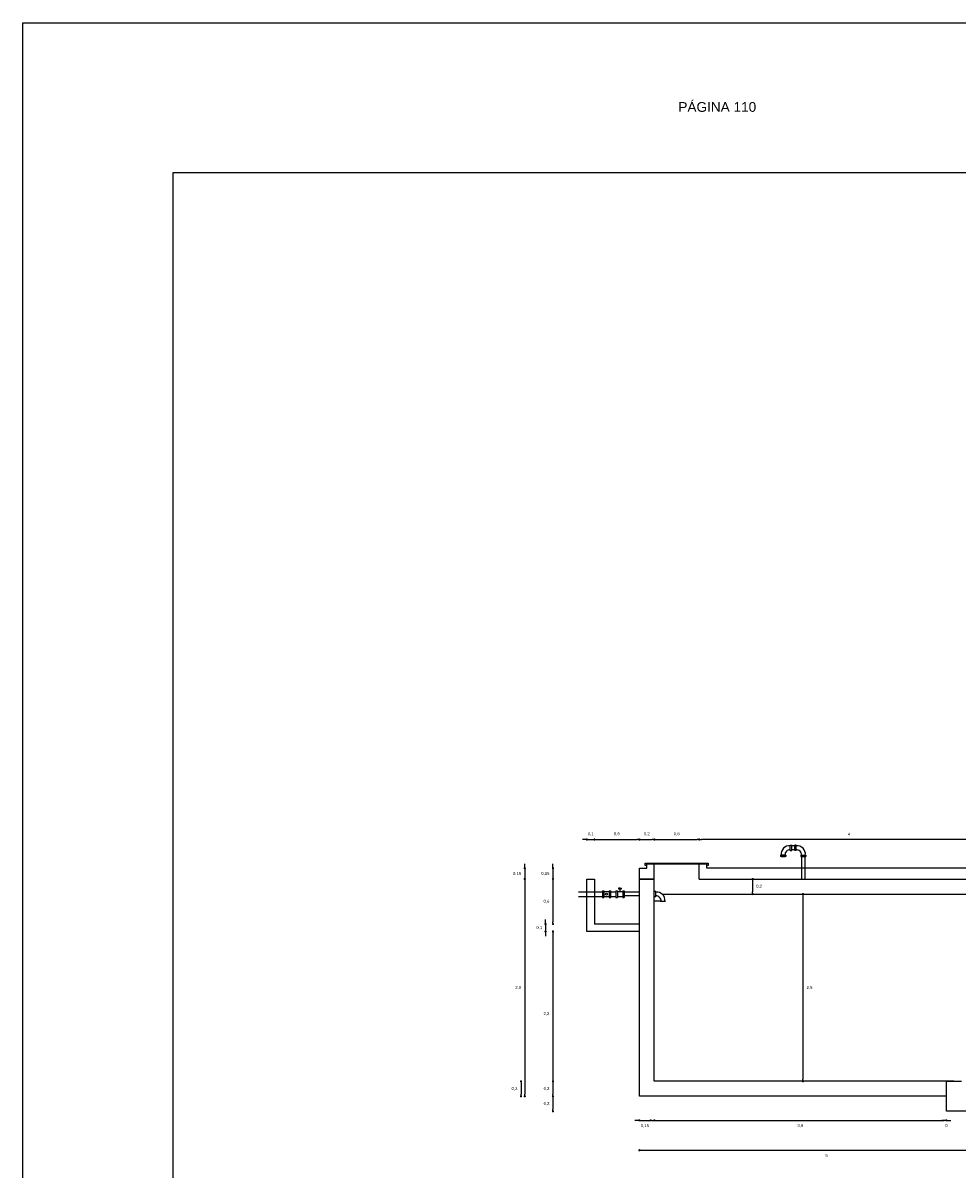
# Model space of a CAD drawing. Header units: metres. Extents: x 1704 to 4131, y 3282 to 4241.
# Tile 8 of 78: x 1878 to 1891, y 4223 to 4239. Entities that reach past the tile are written whole.
import ezdxf

# ---------------------------------------------------------------- set-up
doc = ezdxf.new("R2010")
doc.units = ezdxf.units.M
doc.layers.add('Cotas', color=7, linetype='Continuous')
doc.layers.add('Dibujo', color=7, linetype='Continuous')
doc.styles.get("Standard").update_dxf_attribs({"font": 'arial.ttf'})
doc.dimstyles.new('Vero', dxfattribs={"dimtxt": 0.04, "dimasz": 0.03, "dimexe": 1.25, "dimexo": 0.625, "dimgap": 0.05, "dimtad": 2, "dimtih": 1, "dimtoh": 1, "dimtxsty": 'Standard', "dimblk": 'DOT', "dimcen": 0, "dimse1": 1, "dimse2": 1, "dimadec": 0, "dimazin": 0, "dimtfac": 1, "dimtix": 1, "dimtmove": 0, "dimatfit": 2, "dimfxl": 1, "dimarcsym": 2})

# ---------------------------------------------------------------- blocks, each defined once
blk = doc.blocks.new('_Dot')
at = {"color": 0, "linetype": 'ByBlock', "lineweight": -2}
blk.add_line((-0.5, 0), (-1, 0), dxfattribs=at)
at = {"color": 0, "linetype": 'ByBlock', "const_width": 0.5}
blk.add_lwpolyline([(-0.25, 0, 1), (0.25, 0, 1)], format="xyb", close=True, dxfattribs=at)
blk = doc.blocks.new('*D255')
at = {"layer": 'Cotas', "color": 0, "linetype": 'ByBlock', "lineweight": -2, "transparency": 16777216}
for p, q in [((1885.894, 4227.897), (1885.864, 4227.897)), ((1885.924, 4227.897), (1886.024, 4227.897)), ((1886.054, 4227.897), (1886.084, 4227.897))]:
    blk.add_line(p, q, dxfattribs=at)
at = {"layer": 'Defpoints', "color": 0, "linetype": 'ByBlock', "transparency": 16777216}
for p in [(1886.024, 4227.897), (1885.924, 4227.369), (1886.024, 4227.369)]:
    blk.add_point(p, dxfattribs=at)
at = {"layer": 'Cotas', "color": 0, "linetype": 'ByBlock', "lineweight": -2, "transparency": 16777216, "xscale": 0.03, "yscale": 0.03, "zscale": 0.03}
blk.add_blockref('_Dot', (1885.924, 4227.897), dxfattribs=at)
at = {"layer": 'Cotas', "color": 0, "linetype": 'ByBlock', "lineweight": -2, "transparency": 16777216, "xscale": 0.03, "yscale": 0.03, "zscale": 0.03, "rotation": 180}
blk.add_blockref('_Dot', (1886.024, 4227.897), dxfattribs=at)
at = {"layer": 'Cotas', "color": 0, "linetype": 'ByBlock', "transparency": 16777216, "insert": (1885.974, 4227.971), "char_height": 0.04, "attachment_point": 5}
blk.add_mtext('0,1', dxfattribs=at)
blk = doc.blocks.new('*D256')
at = {"layer": 'Cotas', "color": 0, "linetype": 'ByBlock', "lineweight": -2, "transparency": 16777216}
blk.add_line((1886.054, 4227.897), (1886.594, 4227.897), dxfattribs=at)
at = {"layer": 'Defpoints', "color": 0, "linetype": 'ByBlock', "transparency": 16777216}
for p in [(1886.624, 4227.897), (1886.024, 4226.769), (1886.624, 4226.769)]:
    blk.add_point(p, dxfattribs=at)
at = {"layer": 'Cotas', "color": 0, "linetype": 'ByBlock', "lineweight": -2, "transparency": 16777216, "xscale": 0.03, "yscale": 0.03, "zscale": 0.03, "rotation": 180}
blk.add_blockref('_Dot', (1886.024, 4227.897), dxfattribs=at)
at = {"layer": 'Cotas', "color": 0, "linetype": 'ByBlock', "lineweight": -2, "transparency": 16777216, "xscale": 0.03, "yscale": 0.03, "zscale": 0.03}
blk.add_blockref('_Dot', (1886.624, 4227.897), dxfattribs=at)
at = {"layer": 'Cotas', "color": 0, "linetype": 'ByBlock', "transparency": 16777216, "insert": (1886.324, 4227.971), "char_height": 0.04, "attachment_point": 5}
blk.add_mtext('0,6', dxfattribs=at)
blk = doc.blocks.new('*D257')
at = {"layer": 'Cotas', "color": 0, "linetype": 'ByBlock', "lineweight": -2, "transparency": 16777216}
blk.add_line((1886.654, 4227.897), (1886.794, 4227.897), dxfattribs=at)
at = {"layer": 'Defpoints', "color": 0, "linetype": 'ByBlock', "transparency": 16777216}
for p in [(1886.824, 4227.897), (1886.624, 4227.369), (1886.824, 4227.369)]:
    blk.add_point(p, dxfattribs=at)
at = {"layer": 'Cotas', "color": 0, "linetype": 'ByBlock', "lineweight": -2, "transparency": 16777216, "xscale": 0.03, "yscale": 0.03, "zscale": 0.03, "rotation": 180}
blk.add_blockref('_Dot', (1886.624, 4227.897), dxfattribs=at)
at = {"layer": 'Cotas', "color": 0, "linetype": 'ByBlock', "lineweight": -2, "transparency": 16777216, "xscale": 0.03, "yscale": 0.03, "zscale": 0.03}
blk.add_blockref('_Dot', (1886.824, 4227.897), dxfattribs=at)
at = {"layer": 'Cotas', "color": 0, "linetype": 'ByBlock', "transparency": 16777216, "insert": (1886.724, 4227.971), "char_height": 0.04, "attachment_point": 5}
blk.add_mtext('0,2', dxfattribs=at)
blk = doc.blocks.new('*D258')
at = {"layer": 'Cotas', "color": 0, "linetype": 'ByBlock', "lineweight": -2, "transparency": 16777216}
blk.add_line((1886.854, 4227.897), (1887.394, 4227.897), dxfattribs=at)
at = {"layer": 'Defpoints', "color": 0, "linetype": 'ByBlock', "transparency": 16777216}
for p in [(1887.424, 4227.897), (1886.824, 4227.369), (1887.424, 4227.369)]:
    blk.add_point(p, dxfattribs=at)
at = {"layer": 'Cotas', "color": 0, "linetype": 'ByBlock', "lineweight": -2, "transparency": 16777216, "xscale": 0.03, "yscale": 0.03, "zscale": 0.03, "rotation": 180}
blk.add_blockref('_Dot', (1886.824, 4227.897), dxfattribs=at)
at = {"layer": 'Cotas', "color": 0, "linetype": 'ByBlock', "lineweight": -2, "transparency": 16777216, "xscale": 0.03, "yscale": 0.03, "zscale": 0.03}
blk.add_blockref('_Dot', (1887.424, 4227.897), dxfattribs=at)
at = {"layer": 'Cotas', "color": 0, "linetype": 'ByBlock', "transparency": 16777216, "insert": (1887.124, 4227.971), "char_height": 0.04, "attachment_point": 5}
blk.add_mtext('0,6', dxfattribs=at)
blk = doc.blocks.new('*D259')
at = {"layer": 'Cotas', "color": 0, "linetype": 'ByBlock', "lineweight": -2, "transparency": 16777216}
blk.add_line((1891.394, 4227.897), (1887.454, 4227.897), dxfattribs=at)
at = {"layer": 'Defpoints', "color": 0, "linetype": 'ByBlock', "transparency": 16777216}
for p in [(1887.424, 4227.897), (1887.424, 4227.369), (1891.424, 4227.169)]:
    blk.add_point(p, dxfattribs=at)
at = {"layer": 'Cotas', "color": 0, "linetype": 'ByBlock', "lineweight": -2, "transparency": 16777216, "xscale": 0.03, "yscale": 0.03, "zscale": 0.03, "rotation": 180}
blk.add_blockref('_Dot', (1887.424, 4227.897), dxfattribs=at)
at = {"layer": 'Cotas', "color": 0, "linetype": 'ByBlock', "lineweight": -2, "transparency": 16777216, "xscale": 0.03, "yscale": 0.03, "zscale": 0.03}
blk.add_blockref('_Dot', (1891.424, 4227.897), dxfattribs=at)
at = {"layer": 'Cotas', "color": 0, "linetype": 'ByBlock', "transparency": 16777216, "insert": (1889.424, 4227.967), "char_height": 0.04, "attachment_point": 5}
blk.add_mtext('4', dxfattribs=at)
blk = doc.blocks.new('*D264')
at = {"layer": 'Cotas', "color": 0, "linetype": 'ByBlock', "lineweight": -2, "transparency": 16777216}
blk.add_line((1888.136, 4227.339), (1888.136, 4227.199), dxfattribs=at)
at = {"layer": 'Defpoints', "color": 0, "linetype": 'ByBlock', "transparency": 16777216}
for p in [(1887.424, 4227.369), (1886.928, 4227.169), (1888.136, 4227.169)]:
    blk.add_point(p, dxfattribs=at)
at = {"layer": 'Cotas', "color": 0, "linetype": 'ByBlock', "lineweight": -2, "transparency": 16777216, "xscale": 0.03, "yscale": 0.03, "zscale": 0.03}
for p, rotation in [((1888.136, 4227.369), 90), ((1888.136, 4227.169), 270)]:
    blk.add_blockref('_Dot', p, dxfattribs=dict(at, rotation=rotation))
at = {"layer": 'Cotas', "color": 0, "linetype": 'ByBlock', "transparency": 16777216, "insert": (1888.222, 4227.269), "char_height": 0.04, "attachment_point": 5}
blk.add_mtext('0,2', dxfattribs=at)
blk = doc.blocks.new('*D265')
at = {"layer": 'Cotas', "color": 0, "linetype": 'ByBlock', "lineweight": -2, "transparency": 16777216}
blk.add_line((1888.809, 4227.139), (1888.809, 4224.699), dxfattribs=at)
at = {"layer": 'Defpoints', "color": 0, "linetype": 'ByBlock', "transparency": 16777216}
for p in [(1888.143, 4227.169), (1888.809, 4224.669), (1888.824, 4224.669)]:
    blk.add_point(p, dxfattribs=at)
at = {"layer": 'Cotas', "color": 0, "linetype": 'ByBlock', "lineweight": -2, "transparency": 16777216, "xscale": 0.03, "yscale": 0.03, "zscale": 0.03}
for p, rotation in [((1888.809, 4227.169), 90), ((1888.809, 4224.669), 270)]:
    blk.add_blockref('_Dot', p, dxfattribs=dict(at, rotation=rotation))
at = {"layer": 'Cotas', "color": 0, "linetype": 'ByBlock', "transparency": 16777216, "insert": (1888.896, 4225.919), "char_height": 0.04, "attachment_point": 5}
blk.add_mtext('2,5', dxfattribs=at)
blk = doc.blocks.new('*D266')
at = {"layer": 'Cotas', "color": 0, "linetype": 'ByBlock', "lineweight": -2, "transparency": 16777216}
for p, q in [((1885.471, 4227.544), (1885.471, 4227.574)), ((1885.471, 4227.514), (1885.471, 4227.369)), ((1885.471, 4227.339), (1885.471, 4227.309))]:
    blk.add_line(p, q, dxfattribs=at)
at = {"layer": 'Defpoints', "color": 0, "linetype": 'ByBlock', "transparency": 16777216}
for p in [(1886.624, 4227.514), (1885.471, 4227.369), (1886.624, 4227.369)]:
    blk.add_point(p, dxfattribs=at)
at = {"layer": 'Cotas', "color": 0, "linetype": 'ByBlock', "lineweight": -2, "transparency": 16777216, "xscale": 0.03, "yscale": 0.03, "zscale": 0.03}
for p, rotation in [((1885.471, 4227.514), 270), ((1885.471, 4227.369), 90)]:
    blk.add_blockref('_Dot', p, dxfattribs=dict(at, rotation=rotation))
at = {"layer": 'Cotas', "color": 0, "linetype": 'ByBlock', "transparency": 16777216, "insert": (1885.369, 4227.441), "char_height": 0.04, "attachment_point": 5}
blk.add_mtext('0,15', dxfattribs=at)
blk = doc.blocks.new('*D267')
at = {"layer": 'Cotas', "color": 0, "linetype": 'ByBlock', "lineweight": -2, "transparency": 16777216}
blk.add_line((1885.471, 4227.339), (1885.471, 4226.799), dxfattribs=at)
at = {"layer": 'Defpoints', "color": 0, "linetype": 'ByBlock', "transparency": 16777216}
for p in [(1886.024, 4227.369), (1885.471, 4226.769), (1886.024, 4226.769)]:
    blk.add_point(p, dxfattribs=at)
at = {"layer": 'Cotas', "color": 0, "linetype": 'ByBlock', "lineweight": -2, "transparency": 16777216, "xscale": 0.03, "yscale": 0.03, "zscale": 0.03}
for p, rotation in [((1885.471, 4227.369), 90), ((1885.471, 4226.769), 270)]:
    blk.add_blockref('_Dot', p, dxfattribs=dict(at, rotation=rotation))
at = {"layer": 'Cotas', "color": 0, "linetype": 'ByBlock', "transparency": 16777216, "insert": (1885.384, 4227.069), "char_height": 0.04, "attachment_point": 5}
blk.add_mtext('0,6', dxfattribs=at)
blk = doc.blocks.new('*D268')
at = {"layer": 'Cotas', "color": 0, "linetype": 'ByBlock', "lineweight": -2, "transparency": 16777216}
for p, q in [((1885.371, 4226.799), (1885.371, 4226.829)), ((1885.371, 4226.769), (1885.371, 4226.669)), ((1885.371, 4226.639), (1885.371, 4226.609))]:
    blk.add_line(p, q, dxfattribs=at)
at = {"layer": 'Defpoints', "color": 0, "linetype": 'ByBlock', "transparency": 16777216}
for p in [(1885.371, 4226.669), (1885.924, 4226.669), (1886.024, 4226.769)]:
    blk.add_point(p, dxfattribs=at)
at = {"layer": 'Cotas', "color": 0, "linetype": 'ByBlock', "lineweight": -2, "transparency": 16777216, "xscale": 0.03, "yscale": 0.03, "zscale": 0.03}
for p, rotation in [((1885.371, 4226.769), 270), ((1885.371, 4226.669), 90)]:
    blk.add_blockref('_Dot', p, dxfattribs=dict(at, rotation=rotation))
at = {"layer": 'Cotas', "color": 0, "linetype": 'ByBlock', "transparency": 16777216, "insert": (1885.288, 4226.719), "char_height": 0.04, "attachment_point": 5}
blk.add_mtext('0,1', dxfattribs=at)
blk = doc.blocks.new('*D269')
at = {"layer": 'Cotas', "color": 0, "linetype": 'ByBlock', "lineweight": -2, "transparency": 16777216}
blk.add_line((1885.471, 4226.639), (1885.471, 4224.499), dxfattribs=at)
at = {"layer": 'Defpoints', "color": 0, "linetype": 'ByBlock', "transparency": 16777216}
for p in [(1886.624, 4226.669), (1885.471, 4224.469), (1886.624, 4224.469)]:
    blk.add_point(p, dxfattribs=at)
at = {"layer": 'Cotas', "color": 0, "linetype": 'ByBlock', "lineweight": -2, "transparency": 16777216, "xscale": 0.03, "yscale": 0.03, "zscale": 0.03}
for p, rotation in [((1885.471, 4226.669), 90), ((1885.471, 4224.469), 270)]:
    blk.add_blockref('_Dot', p, dxfattribs=dict(at, rotation=rotation))
at = {"layer": 'Cotas', "color": 0, "linetype": 'ByBlock', "transparency": 16777216, "insert": (1885.384, 4225.569), "char_height": 0.04, "attachment_point": 5}
blk.add_mtext('2,2', dxfattribs=at)
blk = doc.blocks.new('*D270')
at = {"layer": 'Cotas', "color": 0, "linetype": 'ByBlock', "lineweight": -2, "transparency": 16777216}
blk.add_line((1885.471, 4224.639), (1885.471, 4224.499), dxfattribs=at)
at = {"layer": 'Defpoints', "color": 0, "linetype": 'ByBlock', "transparency": 16777216}
for p in [(1886.824, 4224.669), (1885.471, 4224.469), (1886.924, 4224.469)]:
    blk.add_point(p, dxfattribs=at)
at = {"layer": 'Cotas', "color": 0, "linetype": 'ByBlock', "lineweight": -2, "transparency": 16777216, "xscale": 0.03, "yscale": 0.03, "zscale": 0.03}
for p, rotation in [((1885.471, 4224.669), 90), ((1885.471, 4224.469), 270)]:
    blk.add_blockref('_Dot', p, dxfattribs=dict(at, rotation=rotation))
at = {"layer": 'Cotas', "color": 0, "linetype": 'ByBlock', "transparency": 16777216, "insert": (1885.385, 4224.569), "char_height": 0.04, "attachment_point": 5}
blk.add_mtext('0,2', dxfattribs=at)
blk = doc.blocks.new('*D271')
at = {"layer": 'Cotas', "color": 0, "linetype": 'ByBlock', "lineweight": -2, "transparency": 16777216}
for p, q in [((1886.594, 4224.148), (1886.564, 4224.148)), ((1886.624, 4224.148), (1886.774, 4224.148)), ((1886.804, 4224.148), (1886.834, 4224.148))]:
    blk.add_line(p, q, dxfattribs=at)
at = {"layer": 'Defpoints', "color": 0, "linetype": 'ByBlock', "transparency": 16777216}
for p in [(1886.624, 4224.469), (1886.774, 4224.469), (1886.774, 4224.148)]:
    blk.add_point(p, dxfattribs=at)
at = {"layer": 'Cotas', "color": 0, "linetype": 'ByBlock', "lineweight": -2, "transparency": 16777216, "xscale": 0.03, "yscale": 0.03, "zscale": 0.03}
blk.add_blockref('_Dot', (1886.624, 4224.148), dxfattribs=at)
at = {"layer": 'Cotas', "color": 0, "linetype": 'ByBlock', "lineweight": -2, "transparency": 16777216, "xscale": 0.03, "yscale": 0.03, "zscale": 0.03, "rotation": 180}
blk.add_blockref('_Dot', (1886.774, 4224.148), dxfattribs=at)
at = {"layer": 'Cotas', "color": 0, "linetype": 'ByBlock', "transparency": 16777216, "insert": (1886.699, 4224.074), "char_height": 0.04, "attachment_point": 5}
blk.add_mtext('0,15', dxfattribs=at)
blk = doc.blocks.new('*D272')
at = {"layer": 'Cotas', "color": 0, "linetype": 'ByBlock', "lineweight": -2, "transparency": 16777216}
blk.add_line((1886.854, 4224.148), (1890.694, 4224.148), dxfattribs=at)
at = {"layer": 'Defpoints', "color": 0, "linetype": 'ByBlock', "transparency": 16777216}
for p in [(1886.824, 4224.669), (1890.724, 4224.469), (1890.724, 4224.148)]:
    blk.add_point(p, dxfattribs=at)
at = {"layer": 'Cotas', "color": 0, "linetype": 'ByBlock', "lineweight": -2, "transparency": 16777216, "xscale": 0.03, "yscale": 0.03, "zscale": 0.03, "rotation": 180}
blk.add_blockref('_Dot', (1886.824, 4224.148), dxfattribs=at)
at = {"layer": 'Cotas', "color": 0, "linetype": 'ByBlock', "lineweight": -2, "transparency": 16777216, "xscale": 0.03, "yscale": 0.03, "zscale": 0.03}
blk.add_blockref('_Dot', (1890.724, 4224.148), dxfattribs=at)
at = {"layer": 'Cotas', "color": 0, "linetype": 'ByBlock', "transparency": 16777216, "insert": (1888.774, 4224.074), "char_height": 0.04, "attachment_point": 5}
blk.add_mtext('3,9', dxfattribs=at)
blk = doc.blocks.new('*D273')
at = {"layer": 'Cotas', "color": 0, "linetype": 'ByBlock', "lineweight": -2, "transparency": 16777216}
for p, q in [((1890.694, 4224.148), (1890.664, 4224.148)), ((1890.754, 4224.148), (1890.784, 4224.148))]:
    blk.add_line(p, q, dxfattribs=at)
at = {"layer": 'Defpoints', "color": 0, "linetype": 'ByBlock', "transparency": 16777216}
for p in [(1890.724, 4224.269), (1890.724, 4224.269), (1890.724, 4224.148)]:
    blk.add_point(p, dxfattribs=at)
at = {"layer": 'Cotas', "color": 0, "linetype": 'ByBlock', "lineweight": -2, "transparency": 16777216, "xscale": 0.03, "yscale": 0.03, "zscale": 0.03}
blk.add_blockref('_Dot', (1890.724, 4224.148), dxfattribs=at)
at = {"layer": 'Cotas', "color": 0, "linetype": 'ByBlock', "lineweight": -2, "transparency": 16777216, "xscale": 0.03, "yscale": 0.03, "zscale": 0.03, "rotation": 180}
blk.add_blockref('_Dot', (1890.724, 4224.148), dxfattribs=at)
at = {"layer": 'Cotas', "color": 0, "linetype": 'ByBlock', "transparency": 16777216, "insert": (1890.724, 4224.078), "char_height": 0.04, "attachment_point": 5}
blk.add_mtext('0', dxfattribs=at)
blk = doc.blocks.new('*D278')
at = {"layer": 'Cotas', "color": 0, "linetype": 'ByBlock', "lineweight": -2, "transparency": 16777216}
blk.add_line((1886.654, 4223.749), (1891.594, 4223.749), dxfattribs=at)
at = {"layer": 'Defpoints', "color": 0, "linetype": 'ByBlock', "transparency": 16777216}
for p in [(1886.624, 4224.469), (1891.624, 4224.269), (1891.624, 4223.749)]:
    blk.add_point(p, dxfattribs=at)
at = {"layer": 'Cotas', "color": 0, "linetype": 'ByBlock', "lineweight": -2, "transparency": 16777216, "xscale": 0.03, "yscale": 0.03, "zscale": 0.03, "rotation": 180}
blk.add_blockref('_Dot', (1886.624, 4223.749), dxfattribs=at)
at = {"layer": 'Cotas', "color": 0, "linetype": 'ByBlock', "lineweight": -2, "transparency": 16777216, "xscale": 0.03, "yscale": 0.03, "zscale": 0.03}
blk.add_blockref('_Dot', (1891.624, 4223.749), dxfattribs=at)
at = {"layer": 'Cotas', "color": 0, "linetype": 'ByBlock', "transparency": 16777216, "insert": (1889.124, 4223.679), "char_height": 0.04, "attachment_point": 5}
blk.add_mtext('5', dxfattribs=at)
blk = doc.blocks.new('*D280')
at = {"layer": 'Cotas', "color": 0, "linetype": 'ByBlock', "lineweight": -2, "transparency": 16777216}
for p, q in [((1885.094, 4227.544), (1885.094, 4227.574)), ((1885.094, 4227.514), (1885.094, 4227.369)), ((1885.094, 4227.339), (1885.094, 4227.309))]:
    blk.add_line(p, q, dxfattribs=at)
at = {"layer": 'Defpoints', "color": 0, "linetype": 'ByBlock', "transparency": 16777216}
for p in [(1886.624, 4227.514), (1885.094, 4227.369), (1886.624, 4227.369)]:
    blk.add_point(p, dxfattribs=at)
at = {"layer": 'Cotas', "color": 0, "linetype": 'ByBlock', "lineweight": -2, "transparency": 16777216, "xscale": 0.03, "yscale": 0.03, "zscale": 0.03}
for p, rotation in [((1885.094, 4227.514), 270), ((1885.094, 4227.369), 90)]:
    blk.add_blockref('_Dot', p, dxfattribs=dict(at, rotation=rotation))
at = {"layer": 'Cotas', "color": 0, "linetype": 'ByBlock', "transparency": 16777216, "insert": (1884.992, 4227.441), "char_height": 0.04, "attachment_point": 5}
blk.add_mtext('0,15', dxfattribs=at)
blk = doc.blocks.new('*D281')
at = {"layer": 'Cotas', "color": 0, "linetype": 'ByBlock', "lineweight": -2, "transparency": 16777216}
blk.add_line((1885.094, 4227.339), (1885.094, 4224.499), dxfattribs=at)
at = {"layer": 'Defpoints', "color": 0, "linetype": 'ByBlock', "transparency": 16777216}
for p in [(1886.624, 4227.369), (1885.094, 4224.469), (1886.624, 4224.469)]:
    blk.add_point(p, dxfattribs=at)
at = {"layer": 'Cotas', "color": 0, "linetype": 'ByBlock', "lineweight": -2, "transparency": 16777216, "xscale": 0.03, "yscale": 0.03, "zscale": 0.03}
for p, rotation in [((1885.094, 4227.369), 90), ((1885.094, 4224.469), 270)]:
    blk.add_blockref('_Dot', p, dxfattribs=dict(at, rotation=rotation))
at = {"layer": 'Cotas', "color": 0, "linetype": 'ByBlock', "transparency": 16777216, "insert": (1885.007, 4225.919), "char_height": 0.04, "attachment_point": 5}
blk.add_mtext('2,9', dxfattribs=at)
blk = doc.blocks.new('*D282')
at = {"layer": 'Cotas', "color": 0, "linetype": 'ByBlock', "lineweight": -2, "transparency": 16777216}
blk.add_line((1885.044, 4224.639), (1885.044, 4224.499), dxfattribs=at)
at = {"layer": 'Defpoints', "color": 0, "linetype": 'ByBlock', "transparency": 16777216}
for p in [(1886.824, 4224.669), (1885.044, 4224.469), (1886.774, 4224.469)]:
    blk.add_point(p, dxfattribs=at)
at = {"layer": 'Cotas', "color": 0, "linetype": 'ByBlock', "lineweight": -2, "transparency": 16777216, "xscale": 0.03, "yscale": 0.03, "zscale": 0.03}
for p, rotation in [((1885.044, 4224.669), 90), ((1885.044, 4224.469), 270)]:
    blk.add_blockref('_Dot', p, dxfattribs=dict(at, rotation=rotation))
at = {"layer": 'Cotas', "color": 0, "linetype": 'ByBlock', "transparency": 16777216, "insert": (1884.957, 4224.569), "char_height": 0.04, "attachment_point": 5}
blk.add_mtext('0,2', dxfattribs=at)
blk = doc.blocks.new('*D283')
at = {"layer": 'Cotas', "color": 0, "linetype": 'ByBlock', "lineweight": -2, "transparency": 16777216}
blk.add_line((1885.471, 4224.439), (1885.471, 4224.299), dxfattribs=at)
at = {"layer": 'Defpoints', "color": 0, "linetype": 'ByBlock', "transparency": 16777216}
for p in [(1890.724, 4224.469), (1885.471, 4224.269), (1890.724, 4224.269)]:
    blk.add_point(p, dxfattribs=at)
at = {"layer": 'Cotas', "color": 0, "linetype": 'ByBlock', "lineweight": -2, "transparency": 16777216, "xscale": 0.03, "yscale": 0.03, "zscale": 0.03}
for p, rotation in [((1885.471, 4224.469), 90), ((1885.471, 4224.269), 270)]:
    blk.add_blockref('_Dot', p, dxfattribs=dict(at, rotation=rotation))
at = {"layer": 'Cotas', "color": 0, "linetype": 'ByBlock', "transparency": 16777216, "insert": (1885.385, 4224.369), "char_height": 0.04, "attachment_point": 5}
blk.add_mtext('0,2', dxfattribs=at)

msp = doc.modelspace()

# ---------------------------------------------------------------- linework, layer by layer
at = {"layer": 'Cotas', "color": 0, "linetype": 'ByBlock'}
msp.add_line((1890.724, 4224.669), (1890.924, 4224.669), dxfattribs=at)
at = {"layer": 'Dibujo', "color": 0, "linetype": 'ByBlock'}
for p, q in [((1878.393, 4238.798), (1899.393, 4238.798)), ((1878.393, 4209.098), (1878.393, 4238.798)), ((1878.393, 4238.798), (1881.393, 4238.798)), ((1878.393, 4238.798), (1880.893, 4238.798)), ((1880.393, 4236.798), (1880.393, 4211.098)), ((1897.393, 4236.798), (1880.393, 4236.798)), ((1888.639, 4227.751), (1888.639, 4227.821)), ((1888.639, 4227.821), (1888.659, 4227.821)), ((1888.639, 4227.751), (1888.659, 4227.751)), ((1888.659, 4227.751), (1888.659, 4227.821)), ((1888.699, 4227.811), (1888.659, 4227.811)), ((1888.699, 4227.761), (1888.659, 4227.761)), ((1888.699, 4227.751), (1888.699, 4227.821)), ((1888.719, 4227.821), (1888.699, 4227.821)), ((1888.719, 4227.751), (1888.699, 4227.751)), ((1888.719, 4227.751), (1888.719, 4227.821)), ((1886.704, 4227.552), (1886.704, 4227.581)), ((1886.704, 4227.581), (1886.726, 4227.581)), ((1886.724, 4227.514), (1886.724, 4227.566)), ((1887.524, 4227.566), (1886.724, 4227.566)), ((1886.726, 4227.581), (1887.544, 4227.581)), ((1886.824, 4227.369), (1886.824, 4227.569)), ((1887.424, 4227.369), (1887.424, 4227.566)), ((1887.524, 4227.551), (1887.524, 4227.566)), ((1887.524, 4227.514), (1887.524, 4227.566)), ((1887.544, 4227.581), (1887.544, 4227.551)), ((1888.579, 4227.689), (1888.509, 4227.689)), ((1888.509, 4227.689), (1888.509, 4227.669)), ((1888.579, 4227.669), (1888.509, 4227.669)), ((1888.519, 4227.669), (1888.569, 4227.669)), ((1888.579, 4227.689), (1888.579, 4227.669)), ((1888.779, 4227.689), (1888.849, 4227.689)), ((1888.779, 4227.689), (1888.779, 4227.669)), ((1888.779, 4227.669), (1888.849, 4227.669)), ((1888.839, 4227.669), (1888.789, 4227.669)), ((1888.789, 4227.669), (1888.789, 4227.369)), ((1888.839, 4227.369), (1888.839, 4227.669)), ((1888.849, 4227.689), (1888.849, 4227.669)), ((1886.624, 4224.469), (1886.624, 4227.514)), ((1886.624, 4227.514), (1886.724, 4227.514)), ((1886.66, 4227.514), (1886.724, 4227.514)), ((1886.724, 4227.552), (1886.704, 4227.552)), ((1887.544, 4227.551), (1887.524, 4227.551)), ((1891.924, 4227.514), (1887.524, 4227.514)), ((1885.924, 4226.669), (1885.924, 4227.369)), ((1885.924, 4227.369), (1886.024, 4227.369)), ((1886.024, 4227.369), (1886.024, 4226.769)), ((1886.624, 4227.369), (1886.824, 4227.369)), ((1886.824, 4227.369), (1886.624, 4227.369)), ((1886.824, 4227.369), (1886.66, 4227.369)), ((1886.824, 4224.669), (1886.824, 4227.369)), ((1887.424, 4227.369), (1892.024, 4227.369)), ((1886.132, 4227.194), (1885.811, 4227.194)), ((1886.132, 4227.134), (1885.811, 4227.134)), ((1886.132, 4227.214), (1886.132, 4227.124)), ((1886.132, 4227.214), (1886.132, 4227.124)), ((1886.132, 4227.214), (1886.152, 4227.214)), ((1886.132, 4227.124), (1886.152, 4227.124)), ((1886.152, 4227.214), (1886.152, 4227.124)), ((1886.152, 4227.204), (1886.152, 4227.144)), ((1886.152, 4227.204), (1886.222, 4227.204)), ((1886.222, 4227.134), (1886.152, 4227.134)), ((1886.222, 4227.214), (1886.222, 4227.124)), ((1886.222, 4227.214), (1886.242, 4227.214)), ((1886.222, 4227.204), (1886.222, 4227.144)), ((1886.222, 4227.124), (1886.242, 4227.124)), ((1886.242, 4227.124), (1886.242, 4227.214)), ((1886.312, 4227.194), (1886.242, 4227.194)), ((1886.312, 4227.134), (1886.242, 4227.134)), ((1886.312, 4227.214), (1886.312, 4227.124)), ((1886.312, 4227.214), (1886.332, 4227.214)), ((1886.312, 4227.214), (1886.312, 4227.124)), ((1886.312, 4227.124), (1886.332, 4227.124)), ((1886.332, 4227.214), (1886.332, 4227.124)), ((1886.332, 4227.204), (1886.332, 4227.144)), ((1886.332, 4227.204), (1886.402, 4227.204)), ((1886.402, 4227.134), (1886.332, 4227.134)), ((1886.367, 4227.249), (1886.347, 4227.249)), ((1886.347, 4227.249), (1886.347, 4227.239)), ((1886.347, 4227.239), (1886.387, 4227.239)), ((1886.367, 4227.249), (1886.387, 4227.249)), ((1886.367, 4227.204), (1886.367, 4227.239)), ((1886.387, 4227.239), (1886.387, 4227.249)), ((1886.402, 4227.214), (1886.402, 4227.124)), ((1886.402, 4227.214), (1886.422, 4227.214)), ((1886.402, 4227.204), (1886.402, 4227.144)), ((1886.402, 4227.124), (1886.422, 4227.124)), ((1886.422, 4227.214), (1886.422, 4227.124)), ((1886.624, 4227.194), (1886.422, 4227.194)), ((1886.624, 4227.144), (1886.422, 4227.144)), ((1886.824, 4227.134), (1886.824, 4227.204)), ((1886.844, 4227.204), (1886.824, 4227.204)), ((1886.844, 4227.134), (1886.824, 4227.134)), ((1886.844, 4227.134), (1886.844, 4227.204)), ((1886.928, 4227.169), (1891.424, 4227.169)), ((1886.904, 4227.072), (1886.824, 4227.072)), ((1886.904, 4227.072), (1886.974, 4227.072)), ((1886.624, 4226.669), (1885.924, 4226.669)), ((1886.624, 4226.769), (1886.024, 4226.769)), ((1886.624, 4226.769), (1886.46, 4226.769)), ((1886.624, 4226.669), (1886.46, 4226.669)), ((1890.824, 4224.669), (1886.824, 4224.669)), ((1890.724, 4224.469), (1890.724, 4224.669)), ((1890.724, 4224.469), (1890.724, 4224.669)), ((1886.924, 4224.469), (1886.624, 4224.469)), ((1890.724, 4224.469), (1886.924, 4224.469)), ((1890.724, 4224.269), (1890.724, 4224.469)), ((1891.624, 4224.269), (1890.724, 4224.269))]:
    msp.add_line(p, q, dxfattribs=at)
msp.add_circle((1886.187, 4227.169), 0.0134, dxfattribs=at)
for centre, radius, start, end in [((1888.626, 4227.704), 0.108, 82.8106, 188.0181), ((1888.635, 4227.695), 0.0662, 86.4593, 184.954), ((1888.733, 4227.704), 0.108, 351.9819, 97.1894), ((1888.723, 4227.695), 0.0662, 355.046, 93.5407), ((1886.858, 4227.087), 0.108, 351.9819, 97.1894), ((1886.848, 4227.078), 0.0662, 355.046, 93.5407)]:
    msp.add_arc(centre, radius, start, end, dxfattribs=at)

# ---------------------------------------------------------------- texts
at = {"layer": 'Dibujo', "color": 0, "linetype": 'ByBlock', "insert": (1887.145, 4237.741), "char_height": 0.13, "width": 2.90393, "attachment_point": 1}
msp.add_mtext('PÁGINA 110', dxfattribs=at)

# ---------------------------------------------------------------- dimensions: what is measured, and where the dimension line sits
at = {"layer": 'Cotas', "color": 0, "linetype": 'ByBlock'}
for base, p1, p2, picture, middle in [((1886.024, 4227.897), (1885.924, 4227.369), (1886.024, 4227.369), '*D255', (1885.974, 4227.971)), ((1886.624, 4227.897), (1886.024, 4226.769), (1886.624, 4226.769), '*D256', (1886.324, 4227.971)), ((1886.824, 4227.897), (1886.624, 4227.369), (1886.824, 4227.369), '*D257', (1886.724, 4227.971)), ((1887.424, 4227.897), (1886.824, 4227.369), (1887.424, 4227.369), '*D258', (1887.124, 4227.971)), ((1887.424, 4227.897), (1891.424, 4227.169), (1887.424, 4227.369), '*D259', (1889.424, 4227.967)), ((1890.724, 4224.148), (1886.824, 4224.669), (1890.724, 4224.469), '*D272', (1888.774, 4224.074)), ((1886.774, 4224.148), (1886.624, 4224.469), (1886.774, 4224.469), '*D271', (1886.699, 4224.074)), ((1891.624, 4223.749), (1886.624, 4224.469), (1891.624, 4224.269), '*D278', (1889.124, 4223.679)), ((1890.724170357, 4224.148296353), (1890.724170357, 4224.268953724), (1890.724170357, 4224.268953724), '*D273', (1890.724170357, 4224.077873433))]:
    dim = msp.add_linear_dim(base=base, p1=p1, p2=p2, dimstyle='Vero', dxfattribs=at)
    dim.commit()
    dim.dimension.update_dxf_attribs({"geometry": picture, "text_midpoint": middle})
for base, p1, p2, picture, middle in [((1885.093669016, 4227.368953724), (1886.624170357, 4227.513953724), (1886.624170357, 4227.368953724), '*D280', (1884.991568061, 4227.441453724)), ((1885.47085888, 4227.368953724), (1886.624170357, 4227.513953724), (1886.624170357, 4227.368953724), '*D266', (1885.368757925, 4227.441453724)), ((1885.094, 4224.469), (1886.624, 4227.369), (1886.624, 4224.469), '*D281', (1885.007, 4225.919)), ((1885.471, 4226.769), (1886.024, 4227.369), (1886.024, 4226.769), '*D267', (1885.384, 4227.069)), ((1888.136, 4227.169), (1887.424, 4227.369), (1886.928, 4227.169), '*D264', (1888.222, 4227.269)), ((1888.809, 4224.669), (1888.143, 4227.169), (1888.824, 4224.669), '*D265', (1888.896, 4225.919)), ((1885.371, 4226.669), (1886.024, 4226.769), (1885.924, 4226.669), '*D268', (1885.288, 4226.719)), ((1885.471, 4224.469), (1886.624, 4226.669), (1886.624, 4224.469), '*D269', (1885.384, 4225.569)), ((1885.044, 4224.469), (1886.824, 4224.669), (1886.774, 4224.469), '*D282', (1884.957, 4224.569)), ((1885.471, 4224.469), (1886.824, 4224.669), (1886.924, 4224.469), '*D270', (1885.385, 4224.569)), ((1885.471, 4224.269), (1890.724, 4224.469), (1890.724, 4224.269), '*D283', (1885.385, 4224.369))]:
    dim = msp.add_linear_dim(base=base, p1=p1, p2=p2, angle=90, dimstyle='Vero', dxfattribs=at)
    dim.commit()
    dim.dimension.update_dxf_attribs({"geometry": picture, "text_midpoint": middle})

doc.saveas('drawing.dxf')
